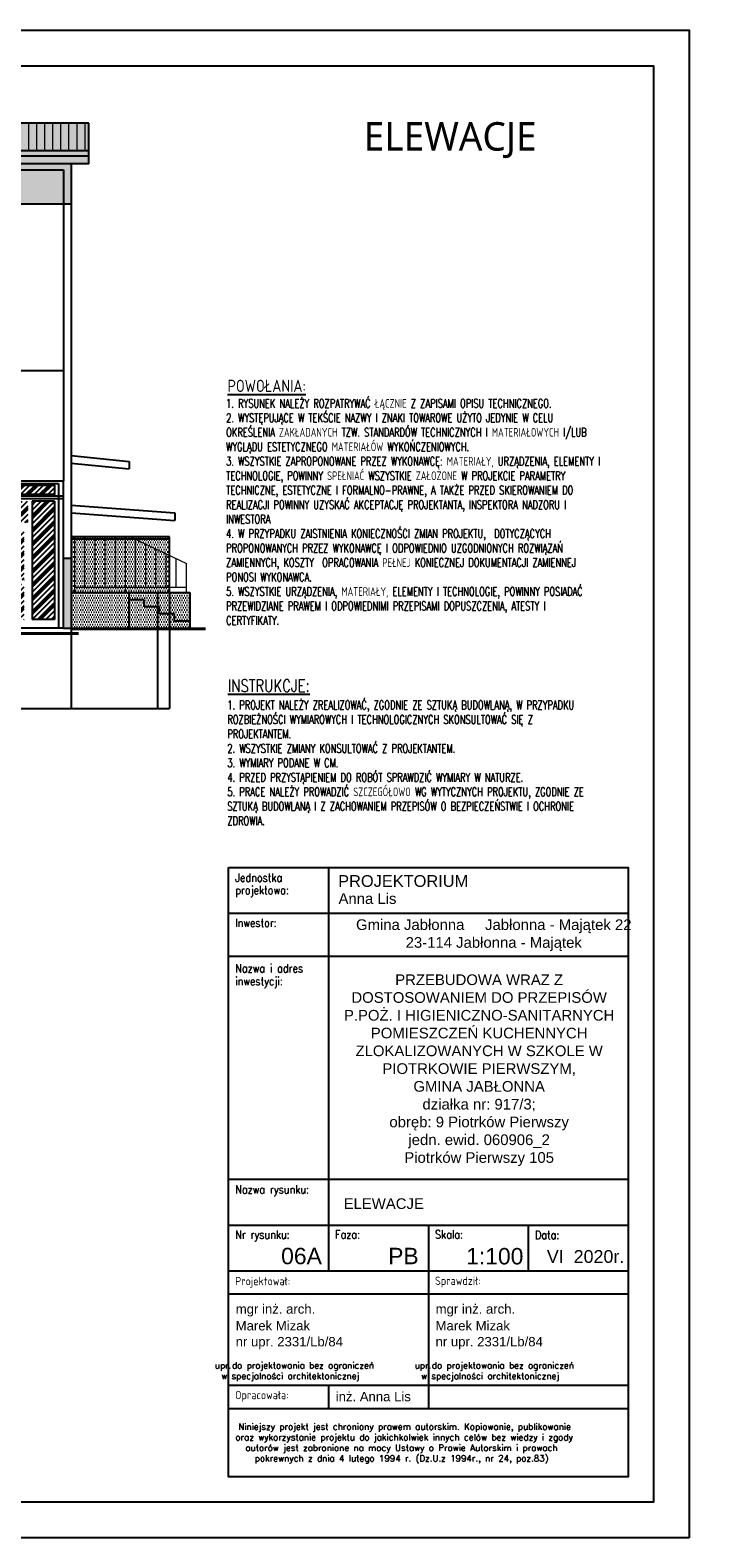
# Model space of a CAD drawing. Header units: millimetres. Extents: x 31969 to 285678, y -69766 to -1123.
# Tile 117 of 161: x 150528 to 151876, y -14069 to -11099. Entities that reach past the tile are written whole.
import ezdxf
from ezdxf.lldxf.tags import DXFTag

# ---------------------------------------------------------------- set-up
doc = ezdxf.new("R2010")
doc.units = ezdxf.units.MM
doc.linetypes.add('ACAD_ISO02W100', pattern=[15, 12, -3])
for name, color, linetype in [('a-elewacja 1', 1, 'Continuous'), ('a-izolacja 1', 3, 'Continuous'), ('a-opis 1', 3, 'Continuous'), ('a-opis 2', 1, 'Continuous'), ('a-przerywana 2', 3, 'Continuous'), ('a-ramka', 7, 'Continuous'), ('a-stolarka', 3, 'Continuous'), ('a-stolarka okienna', 3, 'Continuous'), ('a-szraf', 252, 'Continuous'), ('a-szraf 1', 250, 'Continuous')]:
    doc.layers.add(name, color=color, linetype=linetype)
doc.layers.add('a-elewacja 3', color=3, linetype='Continuous', lineweight=20)
doc.styles.add('IREK', font='simplex.shx', dxfattribs={"width": 0.8})
doc.styles.add('MAREK', font='simplex.shx')
doc.styles.add('PRZEKRÓJ2', font='l_10646.ttf')
doc.styles.add('RS01507', font='romans.shx', dxfattribs={"width": 0.7, "height": 0.15})
doc.styles.add('TABELA2', font='arial.ttf', dxfattribs={"height": 10})
tags = doc.linetypes.add('DASHED', pattern=[0.75, 0.5, -0.25]).pattern_tags.tags
tags[6:7] = [DXFTag(74, 4), DXFTag(75, 0), DXFTag(340, '0'), DXFTag(46, 1.0), DXFTag(50, 0.0), DXFTag(44, 0.0), DXFTag(45, 0.0)]
tags[4:5] = [DXFTag(74, 4), DXFTag(75, 0), DXFTag(340, '0'), DXFTag(46, 1.0), DXFTag(50, 0.0), DXFTag(44, 0.0), DXFTag(45, 0.0)]
pattern_1 = [(90, (3951.037, -7515.281), (-15.875, 1e-15), [])]

msp = doc.modelspace()

# ---------------------------------------------------------------- hatches: boundary and pattern name
at = {"layer": 'a-elewacja 3', "ltscale": 100}
h = msp.add_hatch(dxfattribs=at)
h.set_pattern_fill('LINE', color=256, scale=5, angle=90)
h.set_pattern_definition(pattern_1)
h.paths.add_polyline_path([(150643.71, -11281.56), (148810.71, -11281.56), (148810.71, -11336.56), (150183.71, -11336.56), (150183.71, -11314.6), (150408.71, -11314.6), (150408.71, -11336.56), (150643.71, -11336.56)])
h = msp.add_hatch(dxfattribs=at)
h.set_pattern_fill('LINE', color=256, scale=5, angle=90)
h.set_pattern_definition(pattern_1)
h.paths.add_polyline_path([(150643.71, -11281.56), (148810.71, -11281.56), (148810.71, -11336.56), (150183.71, -11336.56), (150183.71, -11314.6), (150408.71, -11314.6), (150408.71, -11336.56), (150643.71, -11336.56)])
at = {"layer": 'a-szraf', "ltscale": 30}
h = msp.add_hatch(dxfattribs=at)
h.set_pattern_fill('DOTS', color=256, scale=1.5)
h.set_pattern_definition([(0, (1354.883, -5789.6532), (1.190625, 2.38125), [0, -2.38125])])
h.paths.add_polyline_path([(150643.71, -11281.56), (148810.71, -11281.56), (148810.71, -11336.56), (150183.71, -11336.56), (150183.71, -11314.6), (150408.71, -11314.6), (150408.71, -11336.56), (150643.71, -11336.56)])
h.paths.add_polyline_path([(150643.71, -11336.56), (150408.71, -11336.56), (150408.71, -11346.6), (150643.71, -11346.6)])
h.paths.add_polyline_path([(150643.71, -11346.6), (150408.71, -11346.6), (150408.71, -11361.6), (150643.71, -11361.6)])
h.paths.add_polyline_path([(150183.71, -11346.6), (149898.71, -11346.6), (149898.71, -11361.6), (150183.71, -11361.6)])
h.paths.add_polyline_path([(150183.71, -11336.56), (148810.71, -11336.56), (148810.71, -11346.6), (150183.71, -11346.6)])
h.paths.add_polyline_path([(149888.71, -11346.6), (148810.71, -11346.6), (148810.71, -11361.6), (149888.71, -11361.6)])
at = {"layer": 'a-szraf', "ltscale": 100}
h = msp.add_hatch(dxfattribs=at)
h.set_pattern_fill('DOTS', color=256, scale=3)
h.set_pattern_definition([(0, (1354.883, -5789.653), (2.38125, 4.7625), [0, -4.7625])])
h.paths.add_polyline_path([(150608.71, -12138.6), (150593.71, -12138.6), (150593.71, -12276.6), (150608.71, -12276.6)])
h.paths.add_polyline_path([(150323.71, -12138.6), (149998.71, -12138.6), (149998.71, -12251.6), (149998.71, -12276.6), (150323.71, -12276.6)])
h.paths.add_polyline_path([(149985.51, -12138.6), (149898.71, -12138.6), (149898.71, -12244.1, -1), (149888.71, -12244.1), (149888.71, -12138.6), (148810.71, -12138.6), (148810.71, -12258.6), (149998.71, -12258.6), (149998.71, -12251.6), (149998.71, -12138.6), (149995.51, -12138.6), (149995.51, -12235.74), (149980.53, -12250.72), (149973.46, -12243.65), (149985.51, -12231.6)])
h.paths.add_polyline_path([(149828.71, -12218.6), (149738.71, -12218.6), (149738.71, -12158.6), (149828.71, -12158.6)], flags=16)
h.paths.add_polyline_path([(149823.71, -12213.6), (149743.71, -12213.6), (149743.71, -12163.6), (149823.71, -12163.6)], flags=0)
h.paths.add_polyline_path([(149820.71, -12210.6), (149746.71, -12210.6), (149746.71, -12166.6), (149820.71, -12166.6)], flags=0)
h.paths.add_polyline_path([(149610.71, -12218.6), (149520.71, -12218.6), (149520.71, -12158.6), (149610.71, -12158.6)], flags=16)
h.paths.add_polyline_path([(149605.71, -12213.6), (149525.71, -12213.6), (149525.71, -12163.6), (149605.71, -12163.6)], flags=0)
h.paths.add_polyline_path([(149602.71, -12210.6), (149528.71, -12210.6), (149528.71, -12166.6), (149602.71, -12166.6)], flags=0)
h.paths.add_polyline_path([(149373.71, -12218.6), (149283.71, -12218.6), (149283.71, -12158.6), (149373.71, -12158.6)], flags=16)
h.paths.add_polyline_path([(149368.71, -12213.6), (149288.71, -12213.6), (149288.71, -12163.6), (149368.71, -12163.6)], flags=0)
h.paths.add_polyline_path([(149365.71, -12210.6), (149291.71, -12210.6), (149291.71, -12166.6), (149365.71, -12166.6)], flags=0)
h.paths.add_polyline_path([(149155.71, -12218.6), (149065.71, -12218.6), (149065.71, -12158.6), (149155.71, -12158.6)], flags=16)
h.paths.add_polyline_path([(149150.71, -12213.6), (149070.71, -12213.6), (149070.71, -12163.6), (149150.71, -12163.6)], flags=0)
h.paths.add_polyline_path([(149147.71, -12210.6), (149073.71, -12210.6), (149073.71, -12166.6), (149147.71, -12166.6)], flags=0)
h.paths.add_polyline_path([(148968.71, -12248.6), (148828.71, -12248.6), (148828.71, -12158.6), (148968.71, -12158.6)], flags=16)
h.paths.add_polyline_path([(148963.71, -12243.6), (148901.21, -12243.6), (148901.21, -12163.6), (148963.71, -12163.6)], flags=0)
h.paths.add_polyline_path([(148960.71, -12240.6), (148904.21, -12240.6), (148904.21, -12166.6), (148960.71, -12166.6)], flags=0)
h.paths.add_polyline_path([(148896.21, -12243.6), (148833.71, -12243.6), (148833.71, -12163.6), (148896.21, -12163.6)], flags=0)
h.paths.add_polyline_path([(148893.21, -12240.6), (148836.71, -12240.6), (148836.71, -12166.6), (148893.21, -12166.6)], flags=0)
h.paths.add_polyline_path([(149888.71, -11361.6), (148810.71, -11361.6), (148810.71, -11441.6), (149888.71, -11441.6)])
h.paths.add_polyline_path([(149998.71, -11373.6), (150183.71, -11373.6), (150183.71, -11361.6), (149898.71, -11361.6), (149898.71, -11441.6), (149998.71, -11441.6)])
h.paths.add_polyline_path([(150593.71, -11373.6), (149998.71, -11373.6), (149998.71, -11441.6), (150593.71, -11441.6)])
h.paths.add_polyline_path([(150608.71, -11361.6), (150408.71, -11361.6), (150408.71, -11373.6), (150593.71, -11373.6), (150593.71, -11441.6), (150608.71, -11441.6)])
h.paths.add_polyline_path([(150408.71, -11314.6), (150183.71, -11314.6), (150183.71, -11373.6), (150408.71, -11373.6)])
h = msp.add_hatch(dxfattribs=at)
h.set_pattern_fill('DOTS', color=256, scale=3)
h.set_pattern_definition([(0, (-1339.3255, -2563.1973), (2.38125, 4.7625), [0, -4.7625])])
h.paths.add_polyline_path([(150842.68, -12206.6), (150802.71, -12206.6), (150802.71, -12248.6), (150812.68, -12248.6), (150812.68, -12262.6), (150842.68, -12262.6)])
h.paths.add_polyline_path([(150842.68, -12262.6), (150812.68, -12262.6), (150812.68, -12248.6), (150802.71, -12248.6), (150802.71, -12276.6), (150842.68, -12276.6)])
h.paths.add_polyline_path([(150802.71, -12248.6), (150782.68, -12248.6), (150782.68, -12234.6), (150778.71, -12234.6), (150778.71, -12276.6), (150802.71, -12276.6)])
h.paths.add_polyline_path([(150802.71, -12206.6), (150778.71, -12206.6), (150778.71, -12234.6), (150782.68, -12234.6), (150782.68, -12248.6), (150802.71, -12248.6)])
h.paths.add_polyline_path([(150778.71, -12206.6), (150722.71, -12206.6), (150722.71, -12220.6), (150752.68, -12220.6), (150752.68, -12234.6), (150778.71, -12234.6)])
h.paths.add_polyline_path([(150778.71, -12234.6), (150752.68, -12234.6), (150752.68, -12220.6), (150722.71, -12220.6), (150722.71, -12276.6), (150739.88, -12276.6), (150778.71, -12276.6)])
h.paths.add_polyline_path([(150722.71, -12220.6), (150722.68, -12220.6), (150722.71, -12206.6), (150608.71, -12206.6), (150608.71, -12276.6), (150693.71, -12276.6), (150722.71, -12276.6)])
h.paths.add_polyline_path([(150802.71, -12133.47), (150795.71, -12130.12), (150795.71, -12196.6), (150802.71, -12196.6)])
h.paths.add_polyline_path([(150795.71, -12130.12), (150775.71, -12120.54), (150775.71, -12196.6), (150795.71, -12196.6)])
h.paths.add_polyline_path([(150775.71, -12120.54), (150755.71, -12110.97), (150755.71, -12196.6), (150775.71, -12196.6)])
h.paths.add_polyline_path([(150755.71, -12110.97), (150735.71, -12101.4), (150735.71, -12196.6), (150755.71, -12196.6)])
h.paths.add_polyline_path([(150735.71, -12101.4), (150725.7, -12096.6), (150715.71, -12096.6), (150715.71, -12196.6), (150735.71, -12196.6)])
h.paths.add_polyline_path([(150715.71, -12096.6), (150695.71, -12096.6), (150695.71, -12196.6), (150715.71, -12196.6)])
h.paths.add_polyline_path([(150695.71, -12096.6), (150675.71, -12096.6), (150675.71, -12196.6), (150695.71, -12196.6)])
h.paths.add_polyline_path([(150675.71, -12096.6), (150655.71, -12096.6), (150655.71, -12196.6), (150675.71, -12196.6)])
h.paths.add_polyline_path([(150655.71, -12096.6), (150635.71, -12096.6), (150635.71, -12196.6), (150655.71, -12196.6)])
h.paths.add_polyline_path([(150635.71, -12096.6), (150615.71, -12096.6), (150615.71, -12196.6), (150635.71, -12196.6)])
h.paths.add_polyline_path([(150615.71, -12096.6), (150608.71, -12096.6), (150608.71, -12206.6), (150615.71, -12206.6)])
h.paths.add_polyline_path([(150715.71, -12196.6), (150615.71, -12196.6), (150615.71, -12206.6), (150715.71, -12206.6)])
h.paths.add_polyline_path([(150802.71, -12196.6), (150715.71, -12196.6), (150715.71, -12206.6), (150802.71, -12206.6)])
h.paths.add_polyline_path([(150802.71, -12096.6), (150725.7, -12096.6), (150802.71, -12133.47)])
at = {"layer": 'a-szraf 1', "ltscale": 15}
h = msp.add_hatch(dxfattribs=at)
h.set_pattern_fill('PLASTI', color=256, scale=3, angle=45)
h.set_pattern_definition([(45, (1354.883, -5789.653), (-13.4703842, 13.4703842), []), (45, (1353.2, -5787.97), (-13.4703842, 13.4703842), []), (45, (1351.515, -5786.286), (-13.4703842, 13.4703842), []), (45, (1346.464, -5781.234), (-13.4703842, 13.4703842), [])])
h.paths.add_polyline_path([(150575.71, -12013.6), (150575.71, -11994.62), (150341.71, -11994.62), (150341.71, -12013.6)])
h.paths.add_polyline_path([(150385.71, -12026.6), (150341.71, -12026.6), (150341.71, -12259.6), (150385.71, -12259.6)])
h.paths.add_polyline_path([(150393.71, -12026.6), (150393.71, -12068.6), (150523.71, -12068.6), (150523.71, -12026.6)])
h.paths.add_polyline_path([(150575.71, -12026.6), (150531.71, -12026.6), (150531.71, -12259.6), (150575.71, -12259.6)])
h.paths.add_polyline_path([(150491.71, -12151.8), (150515.71, -12095.4), (150515.71, -12084.6), (150491.71, -12084.6)])
h.paths.add_polyline_path([(150491.71, -12151.8), (150491.71, -12181.6), (150515.71, -12181.6), (150515.71, -12095.4)])
h.paths.add_polyline_path([(150475.71, -12084.6), (150401.71, -12084.6), (150401.71, -12084.96), (150475.71, -12162.24)])
h.paths.add_polyline_path([(150401.71, -12084.96), (150401.71, -12181.6), (150474.37, -12181.6), (150475.71, -12180.02), (150475.71, -12162.24)])
h.paths.add_polyline_path([(150401.71, -12189.6), (150401.71, -12259.6), (150408.15, -12259.6), (150467.58, -12189.6)])
h.paths.add_polyline_path([(150475.71, -12189.6), (150467.58, -12189.6), (150408.15, -12259.6), (150475.71, -12259.6)])
h.paths.add_polyline_path([(150491.71, -12259.6), (150515.71, -12259.6), (150515.71, -12255.4), (150491.71, -12191.8)])
h.paths.add_polyline_path([(150515.71, -12189.6), (150491.71, -12189.6), (150491.71, -12191.8), (150515.71, -12255.4)])

# ---------------------------------------------------------------- linework, layer by layer
at = {"layer": 'a-elewacja 1', "ltscale": 100}
for p, q in [((150643.71, -11281.56), (148810.71, -11281.56)), ((150643.71, -11361.6), (150643.71, -11281.56)), ((150643.71, -11336.56), (150408.71, -11336.56)), ((149998.71, -11373.6), (150593.71, -11373.6)), ((150643.71, -11346.6), (150408.71, -11346.6)), ((150643.71, -11361.6), (150408.71, -11361.6)), ((150593.71, -11373.6), (150593.71, -11986.62)), ((150608.71, -11361.6), (150608.71, -12276.6)), ((150608.71, -11441.6), (149898.71, -11441.6)), ((150608.71, -11936.42), (150722.71, -11948.03)), ((150608.71, -11951.42), (150722.71, -11963.03)), ((150722.71, -11948.03), (150722.71, -11963.03)), ((150608.71, -12034.6), (150812.71, -12049.6)), ((150608.71, -12049.6), (150812.71, -12064.6)), ((150812.71, -12049.6), (150812.71, -12064.6)), ((150802.71, -12096.6), (150608.71, -12096.6)), ((150802.71, -12101.6), (150608.71, -12101.6)), ((150802.71, -12206.6), (150802.71, -12096.6)), ((150593.71, -12138.6), (150608.71, -12138.6)), ((150608.71, -12206.6), (150842.68, -12206.6)), ((150722.71, -12276.6), (150722.71, -12206.6)), ((150842.68, -12206.6), (150842.68, -12276.6)), ((150593.71, -12276.6), (149928.71, -12276.6)), ((150623.32, -12286.6), (149928.71, -12286.6)), ((150623.32, -12288.6), (149928.71, -12288.6)), ((150593.71, -12276.6), (150693.71, -12276.6)), ((150608.71, -12278.6), (150873.26, -12278.6)), ((150693.71, -12276.6), (150739.88, -12276.6)), ((150739.88, -12276.6), (150873.26, -12276.6))]:
    msp.add_line(p, q, dxfattribs=at)
at = {"layer": 'a-elewacja 1', "ltscale": 20}
for p, q in [((150323.71, -11986.62), (150593.71, -11986.62)), ((150333.71, -11991.62), (150583.71, -11991.62)), ((150583.71, -11991.62), (150583.71, -12276.6)), ((150593.71, -12276.6), (150593.71, -11986.62)), ((150593.71, -12016.6), (150323.71, -12016.6)), ((150593.71, -12021.6), (150323.71, -12021.6)), ((150593.71, -12276.6), (150323.71, -12276.6))]:
    msp.add_line(p, q, dxfattribs=at)
at = {"layer": 'a-elewacja 1', "linetype": 'DASHED', "ltscale": 40}
for p in [(150608.71, -12276.6), (148810.71, -12434.6)]:
    msp.add_line(p, (150608.71, -12434.6), dxfattribs=at)
at = {"layer": 'a-elewacja 3', "ltscale": 100}
for p, q in [((150725.7, -12096.6), (150615.71, -12096.6)), ((150615.71, -12206.6), (150615.71, -12096.6)), ((150635.71, -12196.6), (150635.71, -12096.6)), ((150655.71, -12196.6), (150655.71, -12096.6)), ((150675.71, -12196.6), (150675.71, -12096.6)), ((150695.71, -12196.6), (150695.71, -12096.6)), ((150715.71, -12206.6), (150715.71, -12096.6)), ((150725.7, -12096.6), (150835.71, -12149.27)), ((150735.71, -12196.6), (150735.71, -12101.4)), ((150755.71, -12196.6), (150755.71, -12110.97)), ((150775.71, -12196.6), (150775.71, -12120.54)), ((150795.71, -12196.6), (150795.71, -12130.12)), ((150815.71, -12196.6), (150815.71, -12139.69)), ((150835.71, -12206.6), (150835.71, -12149.27)), ((150835.71, -12196.6), (150615.71, -12196.6))]:
    msp.add_line(p, q, dxfattribs=at)
at = {"layer": 'a-izolacja 1'}
for p, q in [((150531.71, -12026.6), (150531.71, -12259.6)), ((150575.71, -12026.6), (150531.71, -12026.6)), ((150575.71, -12026.6), (150575.71, -12259.6))]:
    msp.add_line(p, q, dxfattribs=at)
msp.add_lwpolyline([(150341.71, -11994.62), (150575.71, -11994.62), (150575.71, -12013.6), (150341.71, -12013.6)], close=True, dxfattribs=at)
at = {"layer": 'a-opis 1', "ltscale": 0.5}
for p, q in [((151115.82, -12748.15), (151115.82, -13542.92)), ((150918.78, -12837.8), (151706.95, -12837.8)), ((150918.78, -12922.9), (151706.95, -12922.9)), ((151509.9, -12922.9), (151706.95, -12922.9)), ((150918.78, -13362.33), (151706.95, -13362.33)), ((150918.78, -13452.63), (151706.95, -13452.63)), ((151312.86, -13452.63), (151312.86, -13542.92)), ((151312.86, -13452.63), (151312.86, -13813.15)), ((151509.9, -13452.63), (151509.9, -13542.92)), ((150918.78, -13542.92), (151706.95, -13542.92)), ((150918.78, -13542.92), (151706.95, -13542.92)), ((150918.78, -13588.07), (151706.95, -13588.07)), ((150918.78, -13588.07), (151706.95, -13588.07)), ((150918.78, -13588.07), (151706.95, -13588.07)), ((150918.78, -13588.07), (151706.95, -13588.07)), ((150918.78, -13768), (151706.95, -13768)), ((151115.82, -13768), (151115.82, -13813.15)), ((150918.78, -13813.8), (151706.95, -13813.8)), ((150918.78, -13813.8), (151706.95, -13813.8))]:
    msp.add_line(p, q, dxfattribs=at)
at = {"layer": 'a-opis 2', "ltscale": 2}
msp.add_lwpolyline([(150918.78, -12748.15), (151706.95, -12748.15), (151706.95, -13948.58), (150918.78, -13948.58)], close=True, dxfattribs=at)
msp.add_lwpolyline([(150918.78, -12748.15), (151706.95, -12748.15), (151706.95, -13948.58), (150918.78, -13948.58)], close=True, dxfattribs=at)
at = {"layer": 'a-przerywana 2', "linetype": 'DASHED', "lineweight": 25, "ltscale": 50}
msp.add_line((150593.71, -11769.6), (148810.71, -11769.6), dxfattribs=at)
at = {"layer": 'a-ramka', "ltscale": 0.5}
for points in [[(151826.95, -14068.58), (147626.95, -14068.58), (147626.95, -11098.58), (151826.95, -11098.58)], [(147876.95, -11168.58), (151756.95, -11168.58), (151756.95, -13998.58), (147876.95, -13998.58)]]:
    msp.add_lwpolyline(points, close=True, dxfattribs=at)
at = {"layer": 'a-stolarka'}
msp.add_line((150575.71, -12259.6), (150531.71, -12259.6), dxfattribs=at)
at = {"layer": 'a-stolarka okienna', "linetype": 'DASHED', "lineweight": 25, "ltscale": 20}
for p, q in [((150722.68, -12220.6), (150722.71, -12206.6)), ((150778.71, -12206.6), (150778.71, -12434.6)), ((150802.71, -12206.6), (150802.71, -12434.6)), ((150752.68, -12220.6), (150722.68, -12220.6)), ((150752.68, -12234.6), (150752.68, -12220.6)), ((150782.68, -12234.6), (150752.68, -12234.6)), ((150782.68, -12248.6), (150782.68, -12234.6)), ((150812.68, -12248.6), (150782.68, -12248.6)), ((150812.68, -12262.6), (150812.68, -12248.6)), ((150842.68, -12262.6), (150812.68, -12262.6)), ((150608.71, -12434.6), (150802.71, -12434.6))]:
    msp.add_line(p, q, dxfattribs=at)

# ---------------------------------------------------------------- texts
at = {"layer": 'a-opis 1', "ltscale": 0.5, "style": 'IREK', "width": 0.85}
for s, height, p in [('Jednostka ', 16.33, (150931.99, -12776.28)), ('projektowa:', 16.3296, (150931.99, -12800.82)), ('Inwestor:', 16.33, (150931.99, -12865.22)), ('Nazwa i adres', 16.3296, (150931.99, -12954.86)), ('inwestycji:', 16.3296, (150931.99, -12980.11)), ('Nazwa rysunku:', 16.3296, (150931.99, -13390.41)), ('Nr rysunku:', 16.3296, (150931.99, -13479.4)), ('Faza:', 16.33, (151129.03, -13479)), ('Skala:', 16.33, (151326.07, -13479)), ('Data:', 16.33, (151523.11, -13480.05)), ('Projektował:', 16.3296, (150931.99, -13570.99)), ('Sprawdził:', 16.33, (151326.07, -13570.34)), ('Opracowała:', 16.3296, (150931.99, -13795.42))]:
    msp.add_text(s, height=height, dxfattribs=at).set_placement(p)
at = {"layer": 'a-opis 1', "ltscale": 0.5, "style": 'TABELA2'}
for s, height, p in [('PROJEKTORIUM', 23.1094, (151135.05, -12786.22)), ('Anna Lis', 21.009, (151135.8, -12819.86)), ('ELEWACJE', 21.009, (151145.86, -13420.72)), ('06A', 32.332, (151022.6, -13529.57)), ('PB', 32.332, (151233.62, -13529.57)), ('1:100', 32.332, (151387.3, -13529.93)), ('VI  2020r.', 25.21, (151546.51, -13526.95)), ('mgr inż. arch.', 18.5296, (150933.17, -13626.99)), ('mgr inż. arch.', 18.5296, (151327.25, -13626.99)), ('mgr inż. arch.', 18.5296, (151327.25, -13626.99)), ('Marek Mizak', 18.5296, (150933, -13659.95)), ('Marek Mizak', 18.5296, (151327.09, -13659.95)), ('nr upr. 2331/Lb/84', 18.5296, (150933, -13691.38)), ('nr upr. 2331/Lb/84', 18.5296, (151327.09, -13691.38)), ('inż. Anna Lis', 18.5296, (151130.21, -13799.57))]:
    msp.add_text(s, height=height, dxfattribs=at).set_placement(p)
at = {"layer": 'a-opis 1', "ltscale": 40, "char_height": 17.10272, "attachment_point": 1, "style": 'RS01507'}
for s, insert, width in [('1. RYSUNEK NALEŻY ROZPATRYWAĆ ŁĄCZNIE Z ZAPISAMI OPISU TECHNICZNEGO.\\P2. WYSTĘPUJĄCE W TEKŚCIE NAZWY I ZNAKI TOWAROWE UŻYTO JEDYNIE W CELU OKREŚLENIA ZAKŁADANYCH TZW. STANDARDÓW TECHNICZNYCH I MATERIAŁOWYCH I/LUB WYGLĄDU ESTETYCZNEGO MATERIAŁÓW WYKOŃCZENIOWYCH.\\P3. WSZYSTKIE ZAPROPONOWANE PRZEZ WYKONAWCĘ: MATERIAŁY, URZĄDZENIA, ELEMENTY I TECHNOLOGIE, POWINNY SPEŁNIAĆ WSZYSTKIE ZAŁOŻONE W PROJEKCIE PARAMETRY TECHNICZNE, ESTETYCZNE I FORMALNO-PRAWNE, A TAKŻE PRZED SKIEROWANIEM DO REALIZACJI POWINNY UZYSKAĆ AKCEPTACJĘ PROJEKTANTA, INSPEKTORA NADZORU I INWESTORA\\P4. W PRZYPADKU ZAISTNIENIA KONIECZNOŚCI ZMIAN PROJEKTU,  DOTYCZĄCYCH PROPONOWANYCH PRZEZ WYKONAWCĘ I ODPOWIEDNIO UZGODNIONYCH ROZWIĄZAŃ ZAMIENNYCH, KOSZTY  OPRACOWANIA PEŁNEJ KONIECZNEJ DOKUMENTACJI ZAMIENNEJ PONOSI WYKONAWCA.\\P5. WSZYSTKIE URZĄDZENIA, MATERIAŁY, ELEMENTY I TECHNOLOGIE, POWINNY POSIADAĆ PRZEWIDZIANE PRAWEM I ODPOWIEDNIMI PRZEPISAMI DOPUSZCZENIA, ATESTY I CERTYFIKATY.', (150914.17, -11825.25), 802.3818), ('1. PROJEKT NALEŻY ZREALIZOWAĆ, ZGODNIE ZE SZTUKĄ BUDOWLANĄ, W PRZYPADKU  ROZBIEŻNOŚCI WYMIAROWYCH I TECHNOLOGICZNYCH SKONSULTOWAĆ SIĘ Z PROJEKTANTEM. \\P2. WSZYSTKIE ZMIANY KONSULTOWAĆ Z PROJEKTANTEM.\\P3. WYMIARY PODANE W CM.\\P4. PRZED PRZYSTĄPIENIEM DO ROBÓT SPRAWDZIĆ WYMIARY W NATURZE.\\P5. PRACE NALEŻY PROWADZIĆ SZCZEGÓŁOWO WG WYTYCZNYCH PROJEKTU, ZGODNIE ZE SZTUKĄ BUDOWLANĄ I Z ZACHOWANIEM PRZEPISÓW O BEZPIECZEŃSTWIE I OCHRONIE ZDROWIA.\\P{\\C14;   }', (150916.51, -12419.4), 781.2523)]:
    msp.add_mtext(s, dxfattribs=dict(at, insert=insert, width=width))
at = {"layer": 'a-opis 1', "ltscale": 0.5}
for s, insert, char_height, width, attachment_point, style in [('{\\fArial|b0|i0|c238|p34;Gmina Jabłonna     Jabłonna - Majątek 22^I\\P23-114 Jabłonna - Majątek}', (151441.84, -12881.37, -76410), 21.0086, 666.0385, 5, 'TABELA2'), ('{\\fArial|b0|i0|c238|p34;\\PPRZEBUDOWA WRAZ Z DOSTOSOWANIEM DO PRZEPISÓW P.POŻ. I HIGIENICZNO-SANITARNYCH POMIESZCZEŃ KUCHENNYCH ZLOKALIZOWANYCH W SZKOLE W PIOTRKOWIE PIERWSZYM, \\PGMINA JABŁONNA\\Pdziałka nr: 917/3; \\Pobręb: 9 Piotrków Pierwszy \\Pjedn. ewid. 060906_2\\PPiotrków Pierwszy 105}', (151413.03, -13129.9, 76410), 21.00857, 583.3186, 5, 'TABELA2'), ('{\\W8.9058;  \\W1; }upr.{\\W0.105263; }do projektowania bez ograniczeń \\P{\\W6.7618;   }w specjalności architektonicznej', (150730.63, -13722.66), 12.5, 764.7867, 1, 'MAREK'), ('{\\W8.9058;  \\W1; }upr.{\\W0.105263; }do projektowania bez ograniczeń \\P{\\W6.7618;   }w specjalności architektonicznej', (151124.71, -13722.66), 12.5, 764.7867, 1, 'MAREK'), ('{\\W1.04846; }Niniejszy projekt jest chroniony prawem autorskim. Kopiowanie, publikowanie \\P{\\W0.31162; }oraz wykorzystanie projektu do jakichkolwiek innych celów bez wiedzy i zgody \\P{\\W2.68004; }autorów jest zabronione na mocy Ustawy o Prawie Autorskim i prawach \\P{\\W4.83793; }pokrewnych z dnia 4 lutego 1994 r. (Dz.U.z 1994r., nr 24, poz.83)', (150929.14, -13843.25), 12.5, 764.7867, 1, 'MAREK')]:
    msp.add_mtext(s, dxfattribs=dict(at, insert=insert, char_height=char_height, width=width, attachment_point=attachment_point, style=style))
at = {"layer": 'a-opis 2', "ltscale": 2, "style": 'PRZEKRÓJ2'}
msp.add_text('ELEWACJE', height=56.076, dxfattribs=at).set_placement((151185.41, -11335.9))
at = {"layer": 'a-opis 2', "linetype": 'ACAD_ISO02W100', "ltscale": 0.5, "char_height": 24.007, "width": 295.3757, "attachment_point": 1, "style": 'IREK'}
for s, insert in [('{\\LPOWOŁANIA:}', (150917.09, -11787.28)), ('{\\LINSTRUKCJE:}', (150917.66, -12377.92))]:
    msp.add_mtext(s, dxfattribs=dict(at, insert=insert))

doc.saveas('drawing.dxf')
